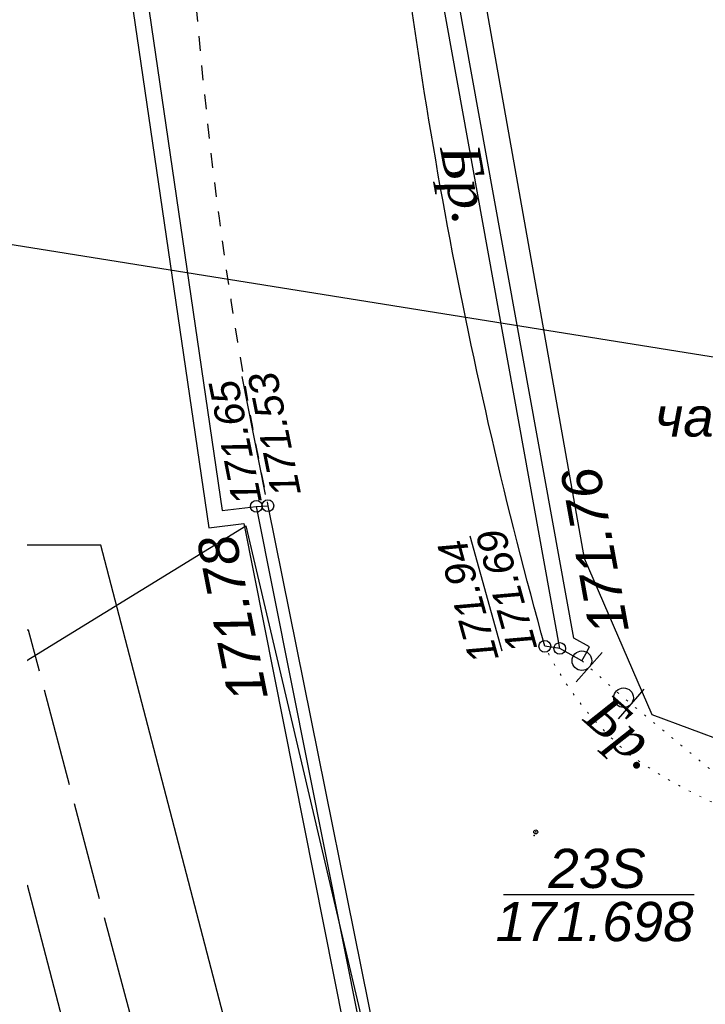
# Model space of a CAD drawing. Header units: metres. Extents: x 2193651 to 2201499, y 493187 to 494493.
# Tile 7 of 76: x 2199554 to 2199589, y 493635 to 493685. Entities that reach past the tile are written whole.
import ezdxf

# ---------------------------------------------------------------- set-up
doc = ezdxf.new("R2010")
doc.units = ezdxf.units.M
doc.set_wipeout_variables(frame=1)
doc.header["$PDSIZE"] = 0.25
for name, pattern in [('1.5_1.5', [1.5, 0.75, -0.75]), ('10_2', [6, 5, -1]), ('366', [0.55, 0.05, -0.5])]:
    doc.linetypes.add(name, pattern=pattern)
doc.layers.add('contur_line', color=7, linetype='Continuous', lineweight=20)
doc.layers.add('net_pipeline', color=7, linetype='Continuous', lineweight=30)
for name, color, linetype in [('contur_line_fence', 7, 'Continuous'), ('contur_line_road', 7, 'Continuous'), ('net_geo', 7, 'Continuous'), ('p', 7, 'Continuous'), ('relief_point', 7, 'Continuous'), ('support', 7, 'Continuous'), ('z', 7, 'Continuous'), ('z_text_centerline_road', 7, 'Continuous'), ('z_text_net_geo', 7, 'Continuous'), ('z_text_relief_point', 7, 'Continuous'), ('z_text_vegetation_text', 7, 'Continuous')]:
    doc.layers.add(name, color=color, linetype=linetype)
doc.styles.add('Bm-431', font='timesi.ttf')
doc.styles.add('D-131', font='ariali.ttf')

# ---------------------------------------------------------------- blocks, each defined once
blk = doc.blocks.new('330p')
at = {"color": 0}
blk.add_point((0, 0), dxfattribs=at)
blk = doc.blocks.new('5(2)')
h = blk.add_hatch(color=0)
edge = h.paths.add_edge_path()
edge.add_arc((0, 0), 0.05, 0, 360.0003)
at = {"color": 0}
blk.add_circle((0, 0), 0.05, dxfattribs=at)
blk = doc.blocks.new('475(c_1)')
h = blk.add_hatch(color=0)
edge = h.paths.add_edge_path()
edge.add_arc((0, 0), 0.25, 0, 360.0003)
at = {"color": 0}
blk.add_lwpolyline([(-0.25, -0.5), (-0.25, 0.5)], dxfattribs=at)
blk.add_circle((0, 0), 0.25, dxfattribs=at)
blk = doc.blocks.new('330')
h = blk.add_hatch(color=0)
edge = h.paths.add_edge_path()
edge.add_arc((0, 0), 0.15, 0, 360.0003)
at = {"color": 0}
blk.add_circle((0, 0), 0.15, dxfattribs=at)
blk = doc.blocks.new('ж9итдщд')
at = {"color": 251, "lineweight": 25, "true_color": 0x5d5d5d}
for p, q in [((2196566.846, 493661.179), (2196565.647, 493667.193)), ((2196578.907, 493653.19), (2196577.28, 493659.057)), ((2196578.981, 493640.793), (2196588.69, 493640.793))]:
    blk.add_line(p, q, dxfattribs=at)
at = {"layer": 'contur_line', "color": 251, "linetype": '366', "true_color": 0x5d5d5d, "flags": 128}
blk.add_lwpolyline([(2196591.826, 493644.634, -0.073214), (2196585.434, 493647.906, -0.105571), (2196581.082, 493653.446)], format="xyb", dxfattribs=at)
blk.add_lwpolyline([(2196590.862, 493646.066), (2196585.096, 493650.824), (2196582.974, 493652.71)], dxfattribs=at)
at = {"layer": 'contur_line_fence', "color": 251, "true_color": 0x5d5d5d}
for p, q in [((2196581.844, 493653.336), (2196574.018, 493696.596)), ((2196582.564, 493653.852), (2196574.818, 493696.669)), ((2196558.91, 493693.942), (2196563.957, 493659.486)), ((2196559.71, 493694.002), (2196564.636, 493660.372)), ((2196564.636, 493660.372), (2196566.372, 493660.578)), ((2196566.372, 493660.578), (2196573.298, 493625.82)), ((2196563.957, 493659.486), (2196565.732, 493659.696)), ((2196565.732, 493659.696), (2196572.513, 493625.663)), ((2196583.362, 493653.41), (2196582.564, 493653.852)), ((2196582.974, 493652.71), (2196581.844, 493653.336)), ((2196583.168, 493653.06), (2196583.362, 493653.41)), ((2196582.974, 493652.71), (2196583.168, 493653.06))]:
    blk.add_line(p, q, dxfattribs=at)
at = {"layer": 'contur_line_road', "color": 251, "true_color": 0x5d5d5d, "flags": 128}
blk.add_lwpolyline([(2196581.844, 493653.336), (2196581.082, 493653.446, -0.042998), (2196573.022, 493696.612), (2196573.19, 493731.762), (2196574.984, 493731.854)], format="xyb", dxfattribs=at)
at = {"layer": 'contur_line_road', "color": 251, "linetype": '1.5_1.5', "true_color": 0x5d5d5d, "flags": 128}
blk.add_lwpolyline([(2196562.094, 493722.016), (2196562.8, 493694.302, 0.040329), (2196566.96, 493660.608)], format="xyb", dxfattribs=at)
at = {"layer": 'contur_line_road', "color": 251, "true_color": 0x5d5d5d, "flags": 128}
blk.add_lwpolyline([(2196566.372, 493660.578), (2196566.96, 493660.608), (2196573.916, 493626.188), (2196573.298, 493625.82)], dxfattribs=at)
at = {"layer": 'net_pipeline', "color": 251, "linetype": '10_2', "true_color": 0x5d5d5d, "flags": 128}
blk.add_lwpolyline([(2196613.555, 493431.743), (2196554.764, 493654.273), (2196554.68, 493654.273)], dxfattribs=at)
at = {"layer": 'p', "color": 251, "linetype": 'Continuous', "true_color": 0x5d5d5d}
for points in [[(2196596.152, 493646.386), (2196586.552, 493649.946), (2196583.112, 493657.926), (2196578.072, 493686.206), (2196574.632, 493713.386), (2196574.532, 493728.326), (2196576.232, 493734.066), (2196576.012, 493746.206), (2196574.812, 493765.346), (2196577.472, 493765.166), (2196577.472, 493761.166), (2196578.312, 493756.106), (2196583.052, 493747.146), (2196591.752, 493730.686), (2196597.912, 493719.006), (2196629.412, 493660.506), (2196602.512, 493647.406)], [(2196517.492, 493617.766), (2196530.772, 493627.066), (2196529.372, 493630.386), (2196549.592, 493649.606), (2196565.832, 493659.586), (2196593.472, 493541.966), (2196595.472, 493535.546), (2196590.192, 493527.086), (2196550.612, 493514.286), (2196546.492, 493527.906), (2196535.912, 493565.726), (2196533.612, 493565.066)]]:
    blk.add_lwpolyline(points, close=True, dxfattribs=at)
at = {"layer": 'z', "color": 251, "linetype": 'Continuous', "true_color": 0x5d5d5d}
blk.add_lwpolyline([(2196554.68, 493641.293), (2196609.612, 493430.606), (2196617.372, 493432.606), (2196558.452, 493658.606), (2196554.68, 493658.606)], dxfattribs=at)
blk.add_lwpolyline([(2196554.68, 493641.293), (2196609.612, 493430.606), (2196617.372, 493432.606), (2196558.452, 493658.606), (2196554.68, 493658.606)], dxfattribs=at)
blk.add_lwpolyline([(2196554.68, 493641.293), (2196609.612, 493430.606), (2196617.372, 493432.606), (2196558.452, 493658.606), (2196554.68, 493658.606)], dxfattribs=at)
at = {"layer": 'net_geo', "color": 251, "true_color": 0x5d5d5d, "xscale": 2, "yscale": 2, "zscale": 2}
for name, p in [('5(2)', (2196580.622, 493643.984)), ('330p', (2196580.532, 493643.8)), ('330p', (2196580.622, 493643.984))]:
    blk.add_blockref(name, p, dxfattribs=at)
at = {"layer": 'relief_point', "color": 251, "true_color": 0x5d5d5d, "xscale": 2, "yscale": 2, "zscale": 2}
for name, p in [('330', (2196566.372, 493660.578, 343.562)), ('330', (2196566.96, 493660.608, 343.062)), ('330', (2196581.082, 493653.446, 343.384)), ('330', (2196581.844, 493653.336, 343.52)), ('330p', (2196585.434, 493647.906, 343.344))]:
    blk.add_blockref(name, p, dxfattribs=at)
at = {"layer": 'support', "color": 251, "true_color": 0x5d5d5d, "xscale": 2, "yscale": 2, "zscale": 2}
for p, rotation in [((2196582.974, 493652.71), 138.3698126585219), ((2196585.096, 493650.824), 139.4204868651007)]:
    blk.add_blockref('475(c_1)', p, dxfattribs=dict(at, rotation=rotation))
at = {"layer": 'z_text_centerline_road', "color": 251, "true_color": 0x5d5d5d, "style": 'Bm-431'}
for rotation, p in [(280.2543, (2196575.731, 493678.825)), (318.3902, (2196582.979, 493649.668))]:
    blk.add_text('Бр. ', height=2, rotation=rotation, dxfattribs=at).set_placement(p)
at = {"layer": 'z_text_net_geo', "color": 251, "true_color": 0x5d5d5d, "style": 'D-131'}
for s, p in [('23S', (2196581.262, 493641.126)), ('171.698', (2196578.568, 493638.416))]:
    blk.add_text(s, height=2, dxfattribs=at).set_placement(p)
at = {"layer": 'z_text_relief_point', "color": 251, "true_color": 0x5d5d5d, "style": 'D-131'}
for s, height, rotation, p in [('171.53', 1.5, 101.2694, (2196568.651, 493661.238)), ('171.65', 1.5, 101.2694, (2196566.661, 493660.826)), (' 171.76', 2, 100.2543, (2196585.51, 493653.511)), ('171.69', 1.5, 105.5007, (2196580.707, 493653.367)), (' 171.78', 2, 101.2694, (2196567.12, 493650.103)), ('171.94', 1.5, 105.5007, (2196578.746, 493652.833))]:
    blk.add_text(s, height=height, rotation=rotation, dxfattribs=at).set_placement(p)
at = {"layer": 'z_text_vegetation_text', "color": 251, "true_color": 0x5d5d5d, "style": 'D-131'}
blk.add_text('частная территория', height=2, dxfattribs=at).set_placement((2196586.694, 493664.134))
at = {"color": 7, "lineweight": 0, "true_color": 0xffffff}
blk.add_wipeout([(2197379.001, 493517.103), (2197495.512, 493517.103), (2197495.512, 494487.366), (2196201.796, 494487.366), (2196201.796, 493187.366), (2197495.512, 493187.366), (2197495.512, 493517.103), (2196554.68, 493517.103), (2196554.68, 493858.249), (2197070.734, 494090.366), (2197224.867, 494090.366), (2197276.818, 493979.65), (2197379.001, 493803.734)], dxfattribs=at)

msp = doc.modelspace()

# ---------------------------------------------------------------- block references
at = {"color": 1, "lineweight": 100}
msp.add_blockref('ж9итдщд', (3000, 0), dxfattribs=at)

# ---------------------------------------------------------------- next in the draw order: linework, layer by layer
at = {"color": 7, "lineweight": 25}
msp.add_line((2199552.383, 493674.17), (2199628.435, 493661.994), dxfattribs=at)

doc.saveas('drawing.dxf')
